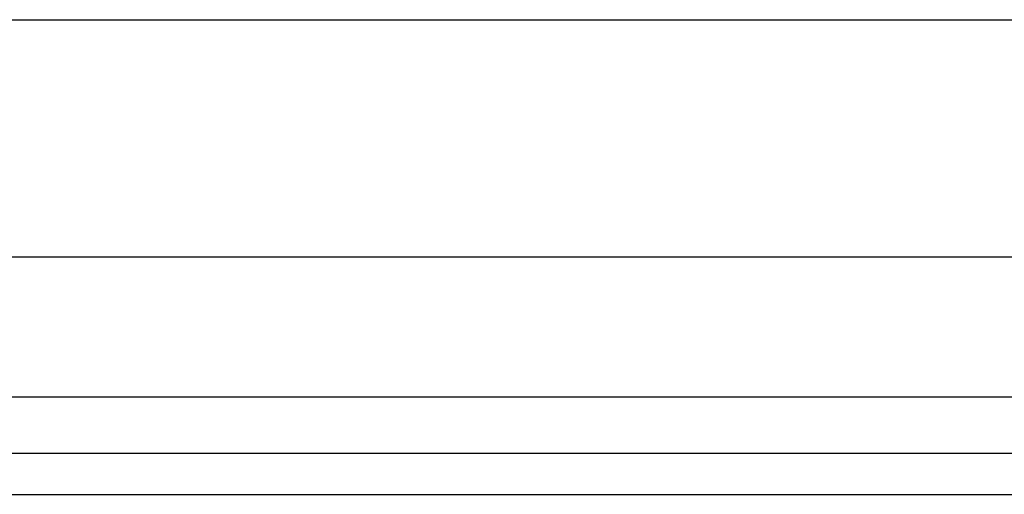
# Model space of a CAD drawing. Header units: inches. Extents: x 6 to 171, y 11 to 89.
# Tile 29 of 113: x 38.024 to 39.656, y 31.976 to 32.763. Entities that reach past the tile are written whole.
import ezdxf

# ---------------------------------------------------------------- set-up
doc = ezdxf.new("R2010")
doc.units = ezdxf.units.IN
doc.header["$MEASUREMENT"] = 0
doc.layers.add('Visible Edges(ANSI)', color=7, linetype='Continuous', lineweight=25)
doc.layers.add('Visible Tangent Edges(ANSI)', color=7, linetype='Continuous', lineweight=25)

msp = doc.modelspace()

# ---------------------------------------------------------------- linework, layer by layer
at = {"layer": 'Visible Edges(ANSI)'}
for p, q in [((6.4162, 32.7631), (40.5603, 32.7631)), ((40.5603, 32.3694), (6.4162, 32.3694)), ((41.2964, 32.0437), (5.7004, 32.0437)), ((5.7004, 31.9757), (41.2964, 31.9757))]:
    msp.add_line(p, q, dxfattribs=at)
at = {"layer": 'Visible Tangent Edges(ANSI)'}
msp.add_line((41.2964, 32.1367), (5.7004, 32.1367), dxfattribs=at)

doc.saveas('drawing.dxf')
